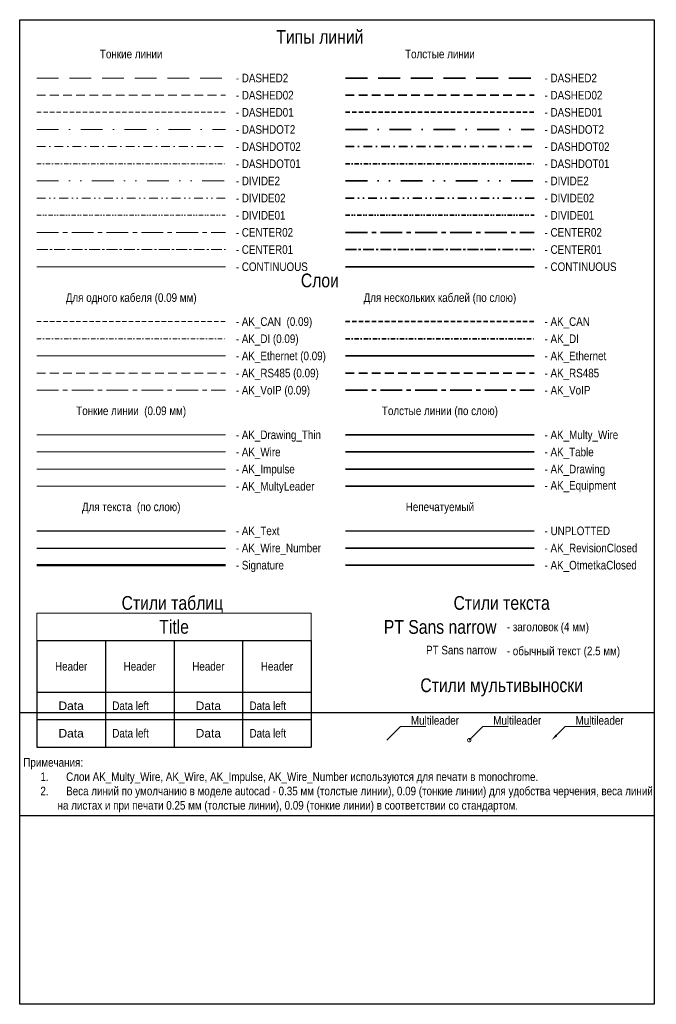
# Model space of a CAD drawing. Header units: millimetres. Extents: x -810 to 16775, y 0 to 287.
import ezdxf
from ezdxf import colors
from ezdxf.entities.mleader import LeaderData, LeaderLine
from ezdxf.enums import TextEntityAlignment as Align
from ezdxf.math import Vec2, Vec3

# ---------------------------------------------------------------- set-up
doc = ezdxf.new("R2010")
doc.units = ezdxf.units.MM
for name, pattern in [('CENTER01', [5.08, 3.175, -0.635, 0.635, -0.635]), ('CENTER02', [10.16, 6.35, -1.27, 1.27, -1.27]), ('DASHDOT01', [2.54, 1.27, -0.635, 0, -0.635]), ('DASHDOT02', [5.08, 2.54, -1.27, 0, -1.27]), ('DASHDOT2', [12.7, 6.35, -3.175, 0, -3.175]), ('DASHED01', [1.915, 1.27, -0.645]), ('DASHED02', [3.83, 2.54, -1.29]), ('DASHED2', [9.525, 6.35, -3.175]), ('DIVIDE01', [3.175, 1.27, -0.635, 0, -0.635, 0, -0.635]), ('DIVIDE02', [6.35, 2.54, -1.27, 0, -1.27, 0, -1.27]), ('DIVIDE2', [15.875, 6.35, -3.175, 0, -3.175, 0, -3.175])]:
    doc.linetypes.add(name, pattern=pattern)
doc.layers.get('0').update_dxf_attribs({"linetype": 'CONTINUOUS'})
doc.layers.get('Defpoints').update_dxf_attribs({"linetype": 'CONTINUOUS'})
for name, color, linetype, lineweight in [('AK_CAN', 192, 'DASHED01', 35), ('AK_DI', 232, 'DASHDOT01', 35), ('AK_Drawing', 7, 'CONTINUOUS', 35), ('AK_Drawing_Thin', 7, 'CONTINUOUS', 9), ('AK_Equipment', 7, 'CONTINUOUS', 35), ('AK_Ethernet', 5, 'CONTINUOUS', 35), ('AK_Impulse', 222, 'CONTINUOUS', 9), ('AK_Multy_Wire', 252, 'CONTINUOUS', 35), ('AK_MultyLeader', 7, 'CONTINUOUS', 9), ('AK_OtmetkaClosed', 7, 'CONTINUOUS', 35), ('AK_RevisionClosed', 7, 'CONTINUOUS', 35), ('AK_RS-485', 6, 'DASHED02', 35), ('AK_Table', 7, 'CONTINUOUS', 35), ('AK_VoiP', 84, 'CENTER02', 35), ('AK_Wire', 1, 'CONTINUOUS', 9)]:
    doc.layers.add(name, color=color, linetype=linetype, lineweight=lineweight)
doc.layers.add('AK_Text', color=7, linetype='CONTINUOUS')
doc.layers.add('AK_Wire_Number', color=3, linetype='CONTINUOUS')
doc.layers.add('Signature', color=7, linetype='CONTINUOUS', lineweight=50, true_color=0x0101fe)
doc.layers.add('UNPLOTTED', color=2, linetype='CONTINUOUS', plot=False)
doc.styles.add('CP.Text', font='arial.ttf')
doc.styles.add('PT Sans Narrow', font='txt')

# ---------------------------------------------------------------- blocks, each defined once
blk = doc.blocks.new('*U31')
at = {"layer": 'UNPLOTTED'}
blk.add_line((0, 85), (-185, 85), dxfattribs=at)
for points in [[(-185, 287), (0, 287), (0, 0), (-185, 0)], [(-185, 55), (0, 55), (0, 0), (-185, 0)]]:
    blk.add_lwpolyline(points, close=True, dxfattribs=at)
blk = doc.blocks.new('*T8')
at = {"layer": 'AK_Table', "color": 0, "linetype": 'ByBlock', "lineweight": -2, "ltscale": 10, "transparency": 16777216}
for p, q in [((0, -8), (80, -8)), ((0, -8), (0, -39)), ((20, -8), (20, -39)), ((40, -8), (40, -39)), ((60, -8), (60, -39)), ((80, -8), (80, -39)), ((0, -23), (80, -23)), ((0, -31), (80, -31)), ((0, -39), (80, -39))]:
    blk.add_line(p, q, dxfattribs=at)
at = {"layer": 'Defpoints', "color": 8, "linetype": 'ByBlock', "lineweight": 0, "ltscale": 10, "transparency": 16777216}
for p, q in [((0, 0), (80, 0)), ((0, 0), (0, -8)), ((80, 0), (80, -8))]:
    blk.add_line(p, q, dxfattribs=at)
at = {"layer": 'AK_Table', "color": 0, "ltscale": 10, "transparency": 16777216}
for s, insert, char_height, width, attachment_point, style in [('Title', (40, -4), 4, 79.4, 5, 'PT Sans Narrow'), ('Header', (10, -15.5), 2.5, 19, 5, 'PT Sans Narrow'), ('Header', (30, -15.5), 2.5, 19, 5, 'PT Sans Narrow'), ('Header', (50, -15.5), 2.5, 19, 5, 'PT Sans Narrow'), ('Header', (70, -15.5), 2.5, 19, 5, 'PT Sans Narrow'), ('Data', (10, -27), 2.5, 18.218, 5, 'CP.Text'), ('Data left', (22, -27), 2.5, 16, 4, 'PT Sans Narrow'), ('Data', (50, -27), 2.5, 18.218, 5, 'CP.Text'), ('Data left', (62, -27), 2.5, 16, 4, 'PT Sans Narrow'), ('Data', (10, -35), 2.5, 18.218, 5, 'CP.Text'), ('Data left', (22, -35), 2.5, 16, 4, 'PT Sans Narrow'), ('Data', (50, -35), 2.5, 18.218, 5, 'CP.Text'), ('Data left', (62, -35), 2.5, 16, 4, 'PT Sans Narrow')]:
    blk.add_mtext(s, dxfattribs=dict(at, insert=insert, char_height=char_height, width=width, attachment_point=attachment_point, style=style))
blk = doc.blocks.new('_DotSmall')
at = {"color": 0, "linetype": 'ByBlock', "const_width": 0.5}
blk.add_lwpolyline([(-0.0625, 0, 1), (0.0625, 0, 1)], format="xyb", close=True, dxfattribs=at)
blk = doc.blocks.new('_None')

msp = doc.modelspace()

# ---------------------------------------------------------------- linework, layer by layer
at = {"linetype": 'DASHED2', "lineweight": 9}
msp.add_line((-805, 270), (-750, 270), dxfattribs=at)
at = {"linetype": 'DASHED2', "lineweight": 35}
msp.add_line((-715, 270), (-660, 270), dxfattribs=at)
at = {"linetype": 'DASHED02', "lineweight": 9}
msp.add_line((-805, 265), (-750, 265), dxfattribs=at)
at = {"linetype": 'DASHED02', "lineweight": 35}
msp.add_line((-715, 265), (-660, 265), dxfattribs=at)
at = {"linetype": 'DASHED01', "lineweight": 9}
msp.add_line((-805, 260), (-750, 260), dxfattribs=at)
at = {"linetype": 'DASHED01', "lineweight": 35}
msp.add_line((-715, 260), (-660, 260), dxfattribs=at)
at = {"linetype": 'DASHDOT2', "lineweight": 9}
msp.add_line((-805, 255), (-750, 255), dxfattribs=at)
at = {"linetype": 'DASHDOT2', "lineweight": 35}
msp.add_line((-715, 255), (-660, 255), dxfattribs=at)
at = {"linetype": 'DASHDOT02', "lineweight": 9}
msp.add_line((-805, 250), (-750, 250), dxfattribs=at)
at = {"linetype": 'DASHDOT02', "lineweight": 35}
msp.add_line((-715, 250), (-660, 250), dxfattribs=at)
at = {"linetype": 'DASHDOT01', "lineweight": 9}
msp.add_line((-805, 245), (-750, 245), dxfattribs=at)
at = {"linetype": 'DASHDOT01', "lineweight": 35}
msp.add_line((-715, 245), (-660, 245), dxfattribs=at)
at = {"linetype": 'DIVIDE2', "lineweight": 9}
msp.add_line((-805, 240), (-750, 240), dxfattribs=at)
at = {"linetype": 'DIVIDE2', "lineweight": 35}
msp.add_line((-715, 240), (-660, 240), dxfattribs=at)
at = {"linetype": 'DIVIDE02', "lineweight": 9}
msp.add_line((-805, 235), (-750, 235), dxfattribs=at)
at = {"linetype": 'DIVIDE02', "lineweight": 35}
msp.add_line((-715, 235), (-660, 235), dxfattribs=at)
at = {"linetype": 'DIVIDE01', "lineweight": 9}
msp.add_line((-805, 230), (-750, 230), dxfattribs=at)
at = {"linetype": 'DIVIDE01', "lineweight": 35}
msp.add_line((-715, 230), (-660, 230), dxfattribs=at)
at = {"linetype": 'CENTER02', "lineweight": 9}
msp.add_line((-805, 225), (-750, 225), dxfattribs=at)
at = {"linetype": 'CENTER02', "lineweight": 35}
msp.add_line((-715, 225), (-660, 225), dxfattribs=at)
at = {"linetype": 'CENTER01', "lineweight": 9}
msp.add_line((-805, 220), (-750, 220), dxfattribs=at)
at = {"linetype": 'CENTER01', "lineweight": 35}
msp.add_line((-715, 220), (-660, 220), dxfattribs=at)
at = {"linetype": 'Continuous', "lineweight": 9}
msp.add_line((-805, 215), (-750, 215), dxfattribs=at)
at = {"linetype": 'Continuous', "lineweight": 35}
msp.add_line((-715, 215), (-660, 215), dxfattribs=at)
at = {"layer": 'AK_CAN', "lineweight": 9}
msp.add_line((-805, 199), (-750, 199), dxfattribs=at)
at = {"layer": 'AK_CAN'}
msp.add_line((-715, 199), (-660, 199), dxfattribs=at)
at = {"layer": 'AK_DI', "lineweight": 9}
msp.add_line((-805, 194), (-750, 194), dxfattribs=at)
at = {"layer": 'AK_DI'}
msp.add_line((-715, 194), (-660, 194), dxfattribs=at)
at = {"layer": 'AK_Drawing'}
msp.add_line((-715, 156), (-660, 156), dxfattribs=at)
at = {"layer": 'AK_Drawing_Thin'}
msp.add_line((-805, 166), (-750, 166), dxfattribs=at)
at = {"layer": 'AK_Equipment'}
msp.add_line((-715, 151), (-660, 151), dxfattribs=at)
at = {"layer": 'AK_Ethernet', "lineweight": 9}
msp.add_line((-805, 189), (-750, 189), dxfattribs=at)
at = {"layer": 'AK_Ethernet'}
msp.add_line((-715, 189), (-660, 189), dxfattribs=at)
at = {"layer": 'AK_Impulse', "lineweight": 9}
msp.add_line((-805, 156), (-750, 156), dxfattribs=at)
at = {"layer": 'AK_Multy_Wire'}
msp.add_line((-715, 166), (-660, 166), dxfattribs=at)
at = {"layer": 'AK_MultyLeader'}
msp.add_line((-805, 151), (-750, 151), dxfattribs=at)
at = {"layer": 'AK_OtmetkaClosed'}
msp.add_line((-715, 128), (-660, 128), dxfattribs=at)
at = {"layer": 'AK_RevisionClosed'}
msp.add_line((-715, 133), (-660, 133), dxfattribs=at)
at = {"layer": 'AK_RS-485', "lineweight": 9}
msp.add_line((-805, 184), (-750, 184), dxfattribs=at)
at = {"layer": 'AK_RS-485'}
msp.add_line((-715, 184), (-660, 184), dxfattribs=at)
at = {"layer": 'AK_Table'}
msp.add_line((-715, 161), (-660, 161), dxfattribs=at)
at = {"layer": 'AK_Text'}
msp.add_line((-805, 138), (-750, 138), dxfattribs=at)
at = {"layer": 'AK_VoiP', "lineweight": 9}
msp.add_line((-805, 179), (-750, 179), dxfattribs=at)
at = {"layer": 'AK_VoiP'}
msp.add_line((-715, 179), (-660, 179), dxfattribs=at)
at = {"layer": 'AK_Wire'}
msp.add_line((-805, 161), (-750, 161), dxfattribs=at)
at = {"layer": 'AK_Wire_Number'}
msp.add_line((-805, 133), (-750, 133), dxfattribs=at)
at = {"layer": 'Signature'}
msp.add_line((-805, 128), (-750, 128), dxfattribs=at)
at = {"layer": 'UNPLOTTED'}
msp.add_line((-715, 138), (-660, 138), dxfattribs=at)

# ---------------------------------------------------------------- block references
msp.add_blockref('*T8', (-805, 114))
msp.add_blockref('*U31', (-625, 0), dxfattribs=at)

# ---------------------------------------------------------------- texts
at = {"layer": 'AK_Text', "style": 'PT Sans Narrow'}
for s, height, p in [('Типы линий', 4, (-722.5, 282)), ('Тонкие линии', 2.5, (-777.5, 277)), ('Толстые линии', 2.5, (-687.5, 277)), ('Слои', 4, (-722.5, 211)), ('Для одного кабеля (0.09 мм)', 2.5, (-777.5, 206)), ('Для нескольких каблей (по слою)', 2.5, (-687.5, 206)), ('Тонкие линии  (0.09 мм)', 2.5, (-777.5, 173)), ('Толстые линии (по слою)', 2.5, (-687.5, 173)), ('Для текста  (по слою)', 2.5, (-777.5, 145)), ('Непечатуемый', 2.5, (-687.5, 145)), ('Стили таблиц', 4, (-765.5, 117)), ('Стили текста', 4, (-669.5, 117)), ('Стили мультивыноски', 4, (-669.5, 93))]:
    msp.add_text(s, height=height, dxfattribs=at).set_placement(p, align=Align.MIDDLE_CENTER)
for s, p in [('- DASHED2', (-747, 270)), ('- DASHED2', (-657, 270)), ('- DASHED02', (-747, 265)), ('- DASHED02', (-657, 265)), ('- DASHED01', (-747, 260)), ('- DASHED01', (-657, 260)), ('- DASHDOT2', (-747, 255)), ('- DASHDOT2', (-657, 255)), ('- DASHDOT02', (-747, 250)), ('- DASHDOT02', (-657, 250)), ('- DASHDOT01', (-747, 245)), ('- DASHDOT01', (-657, 245)), ('- DIVIDE2', (-747, 240)), ('- DIVIDE2', (-657, 240)), ('- DIVIDE02', (-747, 235)), ('- DIVIDE02', (-657, 235)), ('- DIVIDE01', (-747, 230)), ('- DIVIDE01', (-657, 230)), ('- CENTER02', (-747, 225)), ('- CENTER02', (-657, 225)), ('- CENTER01', (-747, 220)), ('- CENTER01', (-657, 220)), ('- CONTINUOUS', (-747, 215)), ('- CONTINUOUS', (-657, 215)), ('- AK_CAN  (0.09)', (-747, 199)), ('- AK_CAN  ', (-657, 199)), ('- AK_DI (0.09)', (-747, 194)), ('- AK_DI ', (-657, 194)), ('- AK_Ethernet (0.09)', (-747, 189)), ('- AK_Ethernet', (-657, 189)), ('- AK_RS485 (0.09)', (-747, 184)), ('- AK_RS485 ', (-657, 184)), ('- AK_VoIP (0.09)', (-747, 179)), ('- AK_VoIP', (-657, 179)), ('- AK_Drawing_Thin', (-747, 166)), ('- AK_Multy_Wire', (-657, 166)), ('- AK_Wire ', (-747, 161)), ('- AK_Table', (-657, 161)), ('- AK_Impulse', (-747, 156)), ('- AK_Drawing', (-657, 156)), ('- AK_MultyLeader', (-747, 151)), ('- AK_Equipment', (-657, 151.25)), ('- AK_Text', (-747, 138)), ('- UNPLOTTED', (-657, 138)), ('- AK_Wire_Number ', (-747, 133)), ('- AK_RevisionClosed', (-657, 133)), ('- Signature', (-747, 128)), ('- AK_OtmetkaClosed', (-657, 128)), ('- заголовок (4 мм)', (-668, 110)), ('- обычный текст (2.5 мм)', (-668, 103))]:
    msp.add_text(s, height=2.5, dxfattribs=at).set_placement(p, align=Align.MIDDLE_LEFT)
for height, p in [(4, (-671, 110)), (2.5, (-671, 103.25))]:
    msp.add_text('PT Sans narrow', height=height, dxfattribs=at).set_placement(p, align=Align.MIDDLE_RIGHT)
at = {"layer": 'AK_Text', "insert": (-808.95, 56), "char_height": 2.5, "width": 184, "attachment_point": 7, "style": 'PT Sans Narrow'}
msp.add_mtext('\\pxi-3,l3,t1;Примечания:\\P\\pi-2,l4,t5;1.^IСлои AK_Multy_Wire, AK_Wire, AK_Impulse, AK_Wire_Number используются для печати в monochrome.\\P2.^IВеса линий по умолчанию в моделе autocad - 0.35 мм (толстые линии), 0.09 (тонкие линии) для удобства черчения, веса линий на листах и при печати 0.25 мм (толстые линии), 0.09 (тонкие линии) в соответствии со стандартом. ', dxfattribs=at)

# ---------------------------------------------------------------- leaders
at = {"layer": 'AK_MultyLeader'}
ml = msp.add_multileader_mtext('Standard', dxfattribs=at)
ml.set_content('Multileader', color=256, style='PT Sans Narrow')
ml.set_leader_properties(linetype='ByLayer', lineweight=-1)
ml.set_arrow_properties(name='NONE')
ml.build(insert=Vec2(0, 0))
ml.multileader.update_dxf_attribs({"text_left_attachment_type": 6, "text_right_attachment_type": 6, "dogleg_length": 1, "arrow_head_size": 2})
ctx = ml.context
ctx.base_point, ctx.char_height, ctx.arrow_head_size, ctx.plane_origin = Vec3(-697.95, 81), 2.5, 2, Vec3(-702.95, 73)
ctx.left_attachment, ctx.right_attachment = 6, 6
notes = []
notes.append((ctx, [(0, (1, 1, 0), (-698.95, 81), (1, 0), 1, [(0, [(-702.95, 77)], 0, [])])]))
ctx.mtext.insert, ctx.mtext.width, ctx.mtext.flow_direction = Vec3(-695.95, 84), 4.3425, 5
ml = msp.add_multileader_mtext('Standard', dxfattribs=at)
ml.set_content('Multileader', color=256, style='PT Sans Narrow')
ml.set_leader_properties(linetype='ByLayer', lineweight=-1)
ml.set_arrow_properties(name='DOTSMALL')
ml.build(insert=Vec2(0, 0))
ml.multileader.update_dxf_attribs({"text_left_attachment_type": 6, "text_right_attachment_type": 6, "dogleg_length": 1, "arrow_head_size": 2})
ctx = ml.context
ctx.base_point, ctx.char_height, ctx.arrow_head_size, ctx.plane_origin = Vec3(-673.95, 81), 2.5, 2, Vec3(-678.95, 73)
ctx.left_attachment, ctx.right_attachment = 6, 6
notes.append((ctx, [(0, (1, 1, 0), (-674.95, 81), (1, 0), 1, [(0, [(-678.95, 77)], 0, [])])]))
ctx.mtext.insert, ctx.mtext.width, ctx.mtext.flow_direction = Vec3(-671.95, 84), 4.3425, 5
ml = msp.add_multileader_mtext('Standard', dxfattribs=at)
ml.set_content('Multileader', color=256, style='PT Sans Narrow')
ml.set_leader_properties(linetype='ByLayer', lineweight=-1)
ml.build(insert=Vec2(0, 0))
ml.multileader.update_dxf_attribs({"text_left_attachment_type": 6, "text_right_attachment_type": 6, "dogleg_length": 1, "arrow_head_size": 2})
ctx = ml.context
ctx.base_point, ctx.char_height, ctx.arrow_head_size, ctx.plane_origin = Vec3(-649.95, 81), 2.5, 2, Vec3(-654.95, 73)
ctx.left_attachment, ctx.right_attachment = 6, 6
notes.append((ctx, [(0, (1, 1, 0), (-650.95, 81), (1, 0), 1, [(0, [(-654.95, 77)], 0, [])])]))
ctx.mtext.insert, ctx.mtext.width, ctx.mtext.flow_direction = Vec3(-647.95, 84), 4.3425, 5
for ctx, leaders in notes:
    for number, flags, end, landing, length, lines in leaders:
        leader = LeaderData()
        leader.index, (leader.has_last_leader_line, leader.has_dogleg_vector, leader.attachment_direction) = number, flags
        leader.last_leader_point, leader.dogleg_vector, leader.dogleg_length = Vec3(end), Vec3(landing), length
        for number, points, colour, breaks in lines:
            line = LeaderLine()
            line.index, line.vertices, line.color, line.breaks = number, Vec3.list(points), colors.encode_raw_color(colour), breaks
            leader.lines.append(line)
        ctx.leaders.append(leader)

doc.saveas('drawing.dxf')
